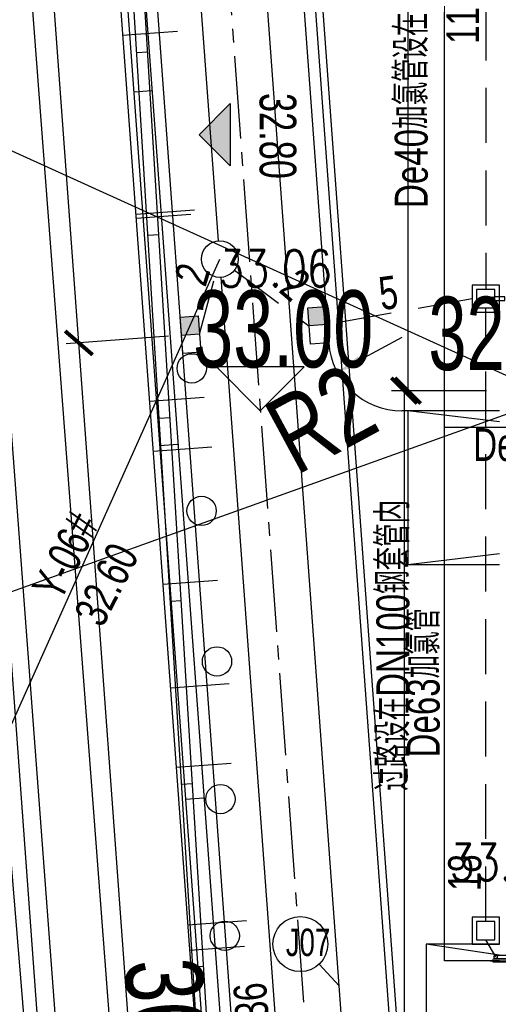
# Model space of a CAD drawing. Header units: millimetres. Extents: x 1371 to 38096, y 232 to 174236.
# Tile 43 of 84: x 19089 to 19102, y 87043 to 87069. Entities that reach past the tile are written whole.
import ezdxf
from ezdxf.enums import TextEntityAlignment as Align

# ---------------------------------------------------------------- set-up
doc = ezdxf.new("R2010")
doc.units = ezdxf.units.MM
doc.header["$LTSCALE"] = 10
for name, pattern in [('CENTER2', [1.125, 0.75, -0.125, 0.125, -0.125]), ('CONTINOUS', [0]), ('DASHED', [0.75, 0.5, -0.25])]:
    doc.linetypes.add(name, pattern=pattern)
for name, color, linetype in [('00辅助-不打印', 241, 'Continuous'), ('0提标-单体内线', 31, 'Continuous'), ('0提标-单体编号-管线图', 2, 'Continuous'), ('0提标-坐标', 3, 'Continuous'), ('0提标-尺寸标注-平面 定位图', 3, 'Continuous'), ('0提标-管-中水管', 2, '回用管'), ('0提标-管-加药管', 2, '加药管'), ('0提标-管-加药管标注', 3, 'CONTINOUS'), ('0提标-管-给水管', 2, '厂区给水管'), ('0提标-管-雨水插旗', 2, 'Continuous'), ('0提标-管-雨水管', 4, '厂区雨水管'), ('0提标-管-雨水管标注', 2, 'CONTINOUS'), ('0提标-管-雨水连管', 3, 'DASHED'), ('0提标-道路', 2, 'Continuous'), ('0提标-道路中心线', 5, 'Continuous'), ('0提标-雨水口', 7, 'Continuous'), ('dx', 8, 'Continuous'), ('GCD', 8, 'Continuous'), ('JMD', 6, 'Continuous'), ('LOCKUP', 7, 'Continuous'), ('LVTRY', 21, 'Continuous'), ('ZBTZ', 8, 'Continuous')]:
    doc.layers.add(name, color=color, linetype=linetype)
doc.styles.add('HZ', font='rs.shx', dxfattribs={"width": 0.8, "bigfont": 'hztxt.shx'})
doc.styles.add('SMEDI', font='smsim1.shx', dxfattribs={"width": 0.75, "bigfont": 'smfs.shx'})
doc.styles.add('SMEDI1', font='smsim.shx', dxfattribs={"width": 0.75, "bigfont": 'smfs.shx'})
doc.styles.add('songti', font='txt', dxfattribs={"width": 0.75})
doc.styles.get("Standard").update_dxf_attribs({"font": 'smsim.shx', "bigfont": 'smfs.shx'})
doc.styles.add('TSSD_Dimension', font='smsim.shx', dxfattribs={"width": 0.7, "bigfont": 'smfs.shx'})
doc.styles.add('黑体', font='smsim.shx', dxfattribs={"width": 0.75, "bigfont": 'smfs.shx'})
doc.linetypes.add('中水回用管1', pattern='A,4,-0.5,["ZS",songti,S=0.4,R=0,X=-0.2,Y=-0.2],-0.7', length=5.2)
doc.linetypes.add('加药管', pattern='A,4,-0.4,["JY",songti,S=0.4,R=0,X=-0.2,Y=-0.2],-0.4', length=4.8)
doc.linetypes.add('厂区给水管', pattern='A,4,-0.4,["GS",songti,S=0.4,R=0,X=-0.2,Y=-0.2],-0.4', length=4.8)
doc.linetypes.add('厂区雨水管', pattern='A,4,-0.5,["YS",songti,S=0.4,R=0,X=-0.2,Y=-0.2],-0.7', length=5.2)
doc.linetypes.add('回用管', pattern='A,4,-0.5,["HY",songti,S=0.4,R=0,X=-0.2,Y=-0.2],-0.7', length=5.2)
doc.dimstyles.new('1-700', dxfattribs={"dimscale": 0.7, "dimtxt": 3, "dimasz": 1, "dimexe": 0.5, "dimexo": 0.5, "dimgap": 0, "dimtad": 1, "dimdsep": 46, "dimtxsty": 'SMEDI', "dimblk1": 'ARCHTICK', "dimblk2": 'ARCHTICK', "dimsah": 1, "dimcen": 0, "dimclrd": 7, "dimclre": 7, "dimclrt": 3, "dimazin": 0, "dimtfac": 1, "dimtix": 1, "dimtmove": 2, "dimatfit": 3, "dimldrblk": 'ARCHTICK', "dimfxl": 0, "dimtolj": 1, "dimtzin": 0, "dimarcsym": 0})
doc.dimstyles.new('ISO-25', dxfattribs={"dimtxt": 2.5, "dimasz": 2.5, "dimexe": 1.25, "dimexo": 0.625, "dimgap": 0.2, "dimtad": 1, "dimtxsty": 'Standard', "dimcen": 2.5, "dimadec": 0, "dimazin": 0, "dimtfac": 1, "dimtmove": 0, "dimatfit": 3, "dimfxl": 0, "dimarcsym": 0})

# ---------------------------------------------------------------- blocks, each defined once
blk = doc.blocks.new('*U326')
at = {"layer": 'dx', "ltscale": 0.01, "extrusion": (0, 0, -1)}
blk.add_hatch(color=256, dxfattribs=at).paths.add_polyline_path([(-19094.616, 87067.208), (-19094.616, 87065.511), (-19093.768, 87066.36)])
at = {"layer": '0提标-尺寸标注-平面 定位图', "color": 7, "ltscale": 0.3}
blk.add_solid([(19098.103, 87060.311), (19098.214, 87060.105), (19097.543, 87059.876)], dxfattribs=at)
blk = doc.blocks.new('gc122')
blk.add_circle((0, 0), 0.8)
blk = doc.blocks.new('*U325')
at = {"layer": 'dx', "ltscale": 0.5}
for p, q in [((19074.464, 87303.921), (19098.473, 86976.389)), ((19091.679, 87069.078), (19093.175, 87069.187)), ((19092.045, 87064.085), (19093.541, 87064.194)), ((19092.411, 87059.091), (19093.907, 87059.201)), ((19092.777, 87054.098), (19094.273, 87054.208)), ((19093.143, 87049.105), (19094.639, 87049.215)), ((19093.509, 87044.112), (19095.005, 87044.221))]:
    blk.add_line(p, q, dxfattribs=at)
at = {"layer": 'dx', "ltscale": 0.3}
blk.add_line((19083.158, 87112.956), (19089.818, 87032.008), dxfattribs=at)
at = {"layer": 'dx', "linetype": 'Continuous', "ltscale": 0.5}
for p, q in [((19089.146, 87106.108), (19096.941, 87000.008)), ((19089.645, 87106.145), (19097.44, 87000.044)), ((19087.875, 87087.386), (19094.531, 87000)), ((19093.029, 87000), (19087.349, 87075.413)), ((19091.981, 87067.526), (19092.479, 87067.563)), ((19091.981, 87067.526), (19092.479, 87067.563)), ((19092.689, 87057.881), (19093.188, 87057.917)), ((19092.689, 87057.881), (19093.188, 87057.917)), ((19093.398, 87048.235), (19093.897, 87048.272)), ((19093.398, 87048.235), (19093.897, 87048.272))]:
    blk.add_line(p, q, dxfattribs=at)
at = {"layer": 'dx', "ltscale": 0.5, "extrusion": (0, 0, -1)}
for p, q in [((19094.616, 87067.208), (19093.768, 87066.36)), ((19094.616, 87067.208), (19094.616, 87065.511)), ((19094.616, 87065.511), (19093.768, 87066.36))]:
    blk.add_line(p, q, dxfattribs=at)
at = {"layer": 'JMD', "color": 8, "linetype": 'Continuous', "ltscale": 0.3}
for p, q in [((19092.365, 87068.617), (19092.066, 87068.598)), ((19092.671, 87063.626), (19092.371, 87063.608)), ((19092.977, 87058.635), (19092.677, 87058.617)), ((19093.283, 87053.645), (19092.983, 87053.626)), ((19093.588, 87048.654), (19093.289, 87048.636)), ((19093.894, 87043.664), (19093.595, 87043.645))]:
    blk.add_line(p, q, dxfattribs=at)
at = {"layer": 'JMD', "color": 8, "linetype": 'Continuous', "flags": 128}
for points in [[(19166.71, 86976.217), (19117.664, 86976.019), (19099.075, 86975.944), (19096.425, 87007.33), (19094.22, 87033.448), (19091.497, 87077.88), (19087.522, 87128.332)], [(19166.709, 86976.517), (19117.663, 86976.319), (19099.351, 86976.245), (19096.724, 87007.355), (19094.519, 87033.47), (19091.796, 87077.901), (19087.821, 87128.356)]]:
    blk.add_lwpolyline(points, dxfattribs=at)
at = {"layer": 'ZBTZ', "color": 8, "linetype": 'Continuous', "ltscale": 0.3, "xscale": 0.5, "yscale": 0.5}
for p in [(19093.567, 87059.986), (19093.834, 87056.096), (19094.255, 87051.991), (19094.348, 87048.235), (19094.469, 87044.505)]:
    blk.add_blockref('gc122', p, dxfattribs=at)
at = {"color": 8, "ltscale": 0.3, "style": 'TSSD_Dimension', "width": 0.7}
blk.add_text('32.80', height=1, rotation=270, dxfattribs=at).set_placement((19095.92, 87066.327, 32.2), align=Align.MIDDLE)
at = {"layer": 'dx', "ltscale": 0.3, "style": '黑体', "width": 0.7}
blk.add_text('32.60', height=2, dxfattribs=at).set_placement((19102.371, 87060.94, 32.6), align=Align.MIDDLE)
at = {"layer": 'GCD', "linetype": 'Continuous', "ltscale": 0.3, "style": 'HZ', "width": 0.8}
for s, p in [('33.06', (19094.307, 87062.211)), ('33.02', (19100.609, 87046.017))]:
    blk.add_text(s, height=1, dxfattribs=at).set_placement(p)
blk = doc.blocks.new('A$C368A5939')
at = {"layer": 'LVTRY'}
blk.add_lwpolyline([(447, 100), (347, 100), (347, 400), (447, 400)], close=True, dxfattribs=at)
blk.add_circle((397, 50), 50, dxfattribs=at)
blk = doc.blocks.new('A$C4B842C2A')
at = {"layer": 'LVTRY'}
blk.add_lwpolyline([(45689, 100), (45789, 100), (45789, 400), (45689, 400)], close=True, dxfattribs=at)
blk.add_circle((45739, 50), 50, dxfattribs=at)
blk = doc.blocks.new('_ARCHTICK')
at = {"color": 0, "linetype": 'ByBlock', "const_width": 0.15}
blk.add_lwpolyline([(-0.5, -0.5), (0.5, 0.5)], dxfattribs=at)
blk = doc.blocks.new('*D177')
at = {"layer": '0提标-尺寸标注-平面 定位图', "color": 7, "lineweight": -2}
for p, q in [((19092.933, 87060.86), (19090.132, 87060.655)), ((19093.126, 87024.593), (19090.481, 87060.68)), ((19095.578, 87024.772), (19092.777, 87024.567))]:
    blk.add_line(p, q, dxfattribs=at)
at = {"layer": 'Defpoints', "color": 0}
for p in [(19093.282, 87060.886), (19090.481, 87060.68), (19095.927, 87024.798)]:
    blk.add_point(p, dxfattribs=at)
at = {"layer": '0提标-尺寸标注-平面 定位图', "color": 7, "lineweight": -2, "xscale": 0.7, "yscale": 0.7, "zscale": 0.7}
for p, rotation in [((19090.481, 87060.68), 94.19249440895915), ((19093.126, 87024.593), 274.1924944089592)]:
    blk.add_blockref('_ARCHTICK', p, dxfattribs=dict(at, rotation=rotation))
at = {"layer": '0提标-尺寸标注-平面 定位图', "color": 3, "insert": (19092.851, 87042.713), "char_height": 2.1, "attachment_point": 5, "rotation": 274.1925, "style": 'SMEDI'}
blk.add_mtext('\\A1;36', dxfattribs=at)
blk = doc.blocks.new('A$C376B11A7')
at = {"layer": '0提标-雨水口', "linetype": 'Continuous'}
blk.add_hatch(color=256, dxfattribs=at).paths.add_polyline_path([(-0.25, 0.5), (-0.25, 0), (0.25, 0), (0.25, 0.5)])
blk.add_line((-0.25, 0), (0.25, 0), dxfattribs=at)
blk.add_lwpolyline([(-0.25, -0.5), (0.25, -0.5), (0.25, 0.5), (-0.25, 0.5)], close=True, dxfattribs=at)
blk = doc.blocks.new('*D176')
at = {"layer": '0提标-尺寸标注-平面 定位图', "color": 7, "lineweight": -2}
for p, q in [((19090.775, 87090.306), (19087.977, 87090.101)), ((19090.485, 87060.68), (19088.326, 87090.127)), ((19092.933, 87060.86), (19090.136, 87060.655))]:
    blk.add_line(p, q, dxfattribs=at)
at = {"layer": 'Defpoints', "color": 0}
for p in [(19091.124, 87090.332), (19088.326, 87090.127), (19093.282, 87060.886)]:
    blk.add_point(p, dxfattribs=at)
at = {"layer": '0提标-尺寸标注-平面 定位图', "color": 7, "lineweight": -2, "xscale": 0.7, "yscale": 0.7, "zscale": 0.7}
for p, rotation in [((19088.326, 87090.127), 94.192494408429), ((19090.485, 87060.68), 274.192494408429)]:
    blk.add_blockref('_ARCHTICK', p, dxfattribs=dict(at, rotation=rotation))
at = {"layer": '0提标-尺寸标注-平面 定位图', "color": 3, "insert": (19090.453, 87075.48), "char_height": 2.1, "attachment_point": 5, "rotation": 274.1925, "style": 'SMEDI'}
blk.add_mtext('\\A1;30', dxfattribs=at)
blk = doc.blocks.new('*D140')
at = {"layer": '0提标-尺寸标注-平面 定位图', "color": 7, "lineweight": -2}
for p, q in [((19101.616, 87059.376), (19099.019, 87059.376)), ((19099.369, 87059.376), (19099.369, 87005.276)), ((19101.616, 87005.276), (19099.019, 87005.276))]:
    blk.add_line(p, q, dxfattribs=at)
at = {"layer": 'Defpoints', "color": 0}
for p in [(19101.966, 87059.376), (19099.369, 87005.276), (19101.966, 87005.276)]:
    blk.add_point(p, dxfattribs=at)
at = {"layer": '0提标-尺寸标注-平面 定位图', "color": 7, "lineweight": -2, "xscale": 0.7, "yscale": 0.7, "zscale": 0.7}
for p, rotation in [((19099.369, 87059.376), 90), ((19099.369, 87005.276), 270)]:
    blk.add_blockref('_ARCHTICK', p, dxfattribs=dict(at, rotation=rotation))
at = {"layer": '0提标-尺寸标注-平面 定位图', "color": 3, "insert": (19098.319, 87035.797), "char_height": 2.1, "attachment_point": 5, "rotation": 90, "style": 'SMEDI'}
blk.add_mtext('\\A1;54.1', dxfattribs=at)
blk = doc.blocks.new('*D139')
at = {"layer": '0提标-尺寸标注-平面 定位图', "color": 7, "lineweight": -2}
for p, q in [((19101.616, 87107.626), (19099.119, 87107.626)), ((19099.469, 87107.626), (19099.469, 87059.376)), ((19101.616, 87059.376), (19099.119, 87059.376))]:
    blk.add_line(p, q, dxfattribs=at)
at = {"layer": 'Defpoints', "color": 0}
for p in [(19101.966, 87107.626), (19099.469, 87059.376), (19101.966, 87059.376)]:
    blk.add_point(p, dxfattribs=at)
at = {"layer": '0提标-尺寸标注-平面 定位图', "color": 7, "lineweight": -2, "xscale": 0.7, "yscale": 0.7, "zscale": 0.7}
for p, rotation in [((19099.469, 87107.626), 90), ((19099.469, 87059.376), 270)]:
    blk.add_blockref('_ARCHTICK', p, dxfattribs=dict(at, rotation=rotation))
at = {"layer": '0提标-尺寸标注-平面 定位图', "color": 3, "insert": (19098.419, 87083.501), "char_height": 2.1, "attachment_point": 5, "rotation": 90, "style": 'SMEDI'}
blk.add_mtext('\\A1;48.25', dxfattribs=at)
blk = doc.blocks.new('A$C586E4C5F')
at = {"layer": '0提标-单体内线'}
for p, q in [((-1.8, 2.5), (-2.1, 0)), ((-2.1, 2.5), (-2.1, 0)), ((1.8, 2.5), (2.1, 0)), ((2.1, 2.5), (2.1, 0)), ((-2.1, 0), (2.1, 0))]:
    blk.add_line(p, q, dxfattribs=at)
blk = doc.blocks.new('A$C60B57915')
at = {"layer": '0提标-单体内线'}
for p, q in [((-13.175, 1.748), (-13.175, 15.731)), ((-13.325, 2), (-13.625, 0)), ((-13.625, 2), (-13.625, 0)), ((-13.625, 0), (-7.975, 0))]:
    blk.add_line(p, q, dxfattribs=at)
for points in [[(-0.388, 15.745), (-13.08, 15.745, 0.414214), (-13.22, 15.605), (-13.22, 1.834)], [(-0.388, 15.655), (-13.08, 15.655, 0.414214), (-13.13, 15.605), (-13.13, 1.834)]]:
    blk.add_lwpolyline(points, format="xyb", dxfattribs=at)
for centre, start, end in [((-13.198, 1.808), 49.3679, 130.6321), ((-13.198, 1.86), 229.3679, 310.6321), ((-13.153, 1.86), 229.3679, 310.6321)]:
    blk.add_arc(centre, 0.0346, start, end, dxfattribs=at)
blk = doc.blocks.new('*D10')
at = {"layer": '0提标-尺寸标注-平面 定位图', "color": 0, "lineweight": -2}
for p, q in [((19070.123, 87304.606), (19081.931, 87143.532)), ((19073.467, 87303.848), (19069.199, 87303.536)), ((19094.279, 86975.079), (19082.472, 87136.152)), ((19097.476, 86976.316), (19093.208, 86976.003))]:
    blk.add_line(p, q, dxfattribs=at)
at = {"layer": 'Defpoints', "color": 0}
for p in [(19074.464, 87303.921), (19070.196, 87303.609), (19098.473, 86976.389)]:
    blk.add_point(p, dxfattribs=at)
at = {"layer": '0提标-尺寸标注-平面 定位图', "color": 0, "lineweight": -2, "xscale": 1.5, "yscale": 1.5, "zscale": 1.5}
for p, rotation in [((19070.196, 87303.609), 94.19249440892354), ((19094.206, 86976.076), 274.1924944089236)]:
    blk.add_blockref('_ARCHTICK', p, dxfattribs=dict(at, rotation=rotation))
at = {"layer": '0提标-尺寸标注-平面 定位图', "color": 3, "insert": (19083.198, 87139.915), "char_height": 4, "attachment_point": 5, "rotation": 274.1925, "style": 'SMEDI'}
blk.add_mtext('328', dxfattribs=at)
blk = doc.blocks.new('WQ')
blk.add_line((0, 0), (0, 1.61))
blk = doc.blocks.new('*U324')
at = {"layer": '0提标-单体编号-管线图', "ltscale": 0.3}
blk.add_line((19097.042, 87043.729), (19097.591, 87043.138), dxfattribs=at)
blk.add_circle((19096.531, 87044.278), 0.75, dxfattribs=at)
at = {"layer": '0提标-尺寸标注-平面 定位图', "color": 7, "ltscale": 0.3}
blk.add_line((19099.303, 87060.826), (19098.159, 87060.208), dxfattribs=at)
at = {"layer": '0提标-尺寸标注-平面 定位图'}
for points in [[(19094.238, 87060.026), (19095.438, 87058.826)], [(19096.638, 87060.026), (19094.238, 87060.026)], [(19096.638, 87060.026), (19095.438, 87058.826)]]:
    blk.add_lwpolyline(points, dxfattribs=at)
at = {"layer": '0提标-管-中水管', "ltscale": 0.4}
blk.add_line((19094.054, 87109.172), (19102.044, 87000.176), dxfattribs=at)
at = {"layer": '0提标-管-中水管', "linetype": '中水回用管1', "ltscale": 0.4}
blk.add_line((19100.521, 87003.176), (19093.129, 87104.004), dxfattribs=at)
at = {"layer": '0提标-管-加药管', "ltscale": 0.4}
blk.add_line((19102.566, 87058.376), (19100.466, 87058.376), dxfattribs=at)
for points in [[(19100.466, 87058.376), (19100.466, 87098.699)], [(19101.966, 87043.826), (19100.466, 87043.826), (19100.466, 87058.376)]]:
    blk.add_lwpolyline(points, dxfattribs=at)
at = {"layer": '0提标-管-给水管', "ltscale": 0.4}
blk.add_line((19094.338, 87108.041), (19102.171, 87001.176), dxfattribs=at)
at = {"layer": '0提标-管-雨水插旗', "color": 7, "ltscale": 0.5}
blk.add_line((19088.444, 87049.824), (19094.333, 87062.968), dxfattribs=at)
at = {"layer": '0提标-管-雨水管', "ltscale": 0.4}
for p, q in [((19094.296, 87063.467), (19092.007, 87094.69)), ((19096.941, 87027.379), (19094.369, 87062.469))]:
    blk.add_line(p, q, dxfattribs=at)
at = {"layer": '0提标-管-雨水管', "color": 3, "linetype": 'Continuous', "ltscale": 0.4}
blk.add_circle((19094.333, 87062.968), 0.5, dxfattribs=at)
at = {"layer": '0提标-管-雨水连管', "ltscale": 0.3}
for p, q in [((19101.596, 87072.137), (19101.596, 87062.137)), ((19101.226, 87061.886), (19097.271, 87061.178)), ((19101.596, 87044.896), (19101.596, 87061.637)), ((19101.866, 87043.929), (19101.596, 87044.396))]:
    blk.add_line(p, q, dxfattribs=at)
at = {"layer": '0提标-管-雨水连管', "color": 2, "ltscale": 0.3}
for p, q in [((19094.733, 87062.668), (19096.773, 87061.141)), ((19093.781, 87060.922), (19094.202, 87062.485))]:
    blk.add_line(p, q, dxfattribs=at)
at = {"layer": '0提标-管-雨水连管', "color": 7, "linetype": 'CONTINOUS', "ltscale": 0.3}
for points in [[(19101.226, 87061.517), (19101.966, 87061.517), (19101.966, 87062.257), (19101.226, 87062.257)], [(19101.346, 87061.637), (19101.846, 87061.637), (19101.846, 87062.137), (19101.346, 87062.137)], [(19101.226, 87044.276), (19101.966, 87044.276), (19101.966, 87045.016), (19101.226, 87045.016)], [(19101.346, 87044.396), (19101.846, 87044.396), (19101.846, 87044.896), (19101.346, 87044.896)]]:
    blk.add_lwpolyline(points, close=True, dxfattribs=at)
at = {"layer": '0提标-道路', "ltscale": 0.3}
for p, q in [((19089.123, 87117.626), (19098.524, 86989.376)), ((19097.308, 87060.679), (19093.899, 87107.187)), ((19101.966, 87058.826), (19099.303, 87058.826))]:
    blk.add_line(p, q, dxfattribs=at)
blk.add_arc((19099.303, 87060.826), 2, 184.1925, 270, dxfattribs=at)
at = {"layer": '0提标-道路中心线', "linetype": 'CENTER2', "ltscale": 0.3}
blk.add_line((19091.275, 87115.626), (19100.383, 86991.376), dxfattribs=at)
at = {"ltscale": 0.3}
for name, p, rotation in [('A$C586E4C5F', (19099.466, 87056.726), 270), ('WQ', (19092.037, 87064.193), 274.1924944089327), ('WQ', (19092.511, 87057.73), 274.1924944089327), ('WQ', (19092.984, 87051.268), 274.1924944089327), ('WQ', (19093.458, 87044.805), 274.1924944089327), ('A$C60B57915', (19099.966, 87030.651), 270)]:
    blk.add_blockref(name, p, dxfattribs=dict(at, rotation=rotation))
at = {"layer": '00辅助-不打印', "ltscale": 0.3, "xscale": 0.001, "yscale": 0.001, "zscale": 0.001, "rotation": 270}
for name, p in [('A$C4B842C2A', (19101.716, 87107.626)), ('A$C368A5939', (19101.816, 87044.326))]:
    blk.add_blockref(name, p, dxfattribs=at)
at = {"layer": '0提标-雨水口', "linetype": 'Continuous', "ltscale": 0.3, "xscale": -1, "rotation": 4.192494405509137}
for p in [(19097.022, 87061.16), (19093.531, 87060.904)]:
    blk.add_blockref('A$C376B11A7', p, dxfattribs=at)
at = {"layer": '0提标-单体编号-管线图', "ltscale": 0.3, "style": 'SMEDI', "width": 0.75}
blk.add_text('J07', height=0.75, dxfattribs=at).set_placement((19096.135, 87043.951))
at = {"layer": '0提标-尺寸标注-平面 定位图', "color": 3, "ltscale": 0.3, "style": 'SMEDI', "width": 0.7}
blk.add_text('33.00', height=2.1, dxfattribs=at).set_placement((19093.605, 87060.013))
at = {"layer": '0提标-尺寸标注-平面 定位图', "color": 3, "insert": (19097.101, 87058.614), "char_height": 2.1, "attachment_point": 5, "rotation": 28.3581, "style": 'SMEDI'}
blk.add_mtext('\\A1;R2', dxfattribs=at)
at = {"layer": '0提标-管-加药管标注', "ltscale": 0.3, "style": 'SMEDI', "width": 0.75}
for s, p in [('设在管沟内', (19100.014, 87068.407)), ('De40加氯管', (19100.01, 87064.361)), ('过路设在DN100钢套管内', (19099.508, 87048.458)), ('De63加氯管', (19100.337, 87049.37))]:
    blk.add_text(s, height=0.9, rotation=90, dxfattribs=at).set_placement(p)
blk.add_text('De63加氯管', height=0.9, dxfattribs=at).set_placement((19101.253, 87057.457))
at = {"layer": '0提标-管-雨水插旗', "ltscale": 10, "style": 'SMEDI1', "width": 0.75}
for s, p in [('Y-06#', (19089.976, 87053.597)), ('32.60', (19091.125, 87052.882))]:
    blk.add_text(s, height=0.9, rotation=63.1395, dxfattribs=at).set_placement(p)
at = {"layer": '0提标-管-雨水管标注', "ltscale": 0.3, "style": 'SMEDI', "width": 0.75}
blk.add_text('DN400-36', height=0.9, rotation=94.1925, dxfattribs=at).set_placement((19095.893, 87039.152))
at = {"layer": '0提标-管-雨水连管', "color": 3, "ltscale": 0.3, "style": 'SMEDI', "width": 0.75}
for s, rotation, p in [('11', 90, (19101.415, 87068.837)), ('2', 73.1605, (19093.938, 87062.181)), ('2', 319.6536, (19095.912, 87062.09)), ('5', 7.7091, (19098.747, 87061.572)), ('18', 89.0152, (19101.457, 87045.718))]:
    blk.add_text(s, height=0.9, rotation=rotation, dxfattribs=at).set_placement(p)
at = {"layer": '0提标-尺寸标注-平面 定位图'}
for base, p1, p2, angle, dimstyle, picture, middle, dimtype in [((19070.196, 87303.609), (19098.473, 86976.389), (19074.464, 87303.921), 94.1925, 'ISO-25', '*D10', (19083.198, 87139.915), 161), ((19099.369, 87005.276), (19101.966, 87059.376), (19101.966, 87005.276), 90, '1-700', '*D140', (19098.319, 87035.797), 160)]:
    dim = blk.add_linear_dim(base=base, p1=p1, p2=p2, angle=angle, dimstyle=dimstyle, dxfattribs=at)
    dim.commit()
    dim.dimension.update_dxf_attribs({"geometry": picture, "text_midpoint": middle, "dimtype": dimtype})
dim = blk.add_linear_dim(base=(19099.469, 87059.376), p1=(19101.966, 87107.626), p2=(19101.966, 87059.376), angle=90, dimstyle='1-700', dxfattribs=at)
dim.commit()
dim.dimension.update_dxf_attribs({"geometry": '*D139', "text_midpoint": (19098.419, 87083.501)})
for p1, p2, distance, picture, middle in [((19093.2821, 87060.8855), (19091.1236, 87090.3317), 2.8049, '*D176', (19090.4527, 87075.4803)), ((19095.927, 87024.798), (19093.282, 87060.886), 2.809, '*D177', (19092.851, 87042.713))]:
    dim = blk.add_aligned_dim(p1=p1, p2=p2, distance=distance, dimstyle='1-700', dxfattribs=at)
    dim.commit()
    dim.dimension.update_dxf_attribs({"geometry": picture, "text_midpoint": middle})
at = {"layer": '0提标-坐标'}
for points in [[(19103.066, 87059.376), (19085.955, 87067.138)], [(19102.566, 87058.876), (19083.273, 87051.974)]]:
    blk.add_leader(points, dimstyle='1-700', dxfattribs=at)
blk = doc.blocks.new('*U327')
at = {"layer": 'LOCKUP', "ltscale": 0.3}
for name in ['*U324', '*U325', '*U326']:
    blk.add_blockref(name, (0, 0), dxfattribs=at)

msp = doc.modelspace()

# ---------------------------------------------------------------- block references
at = {"layer": 'LOCKUP', "ltscale": 0.3}
msp.add_blockref('*U327', (0, 0), dxfattribs=at)

doc.saveas('drawing.dxf')
